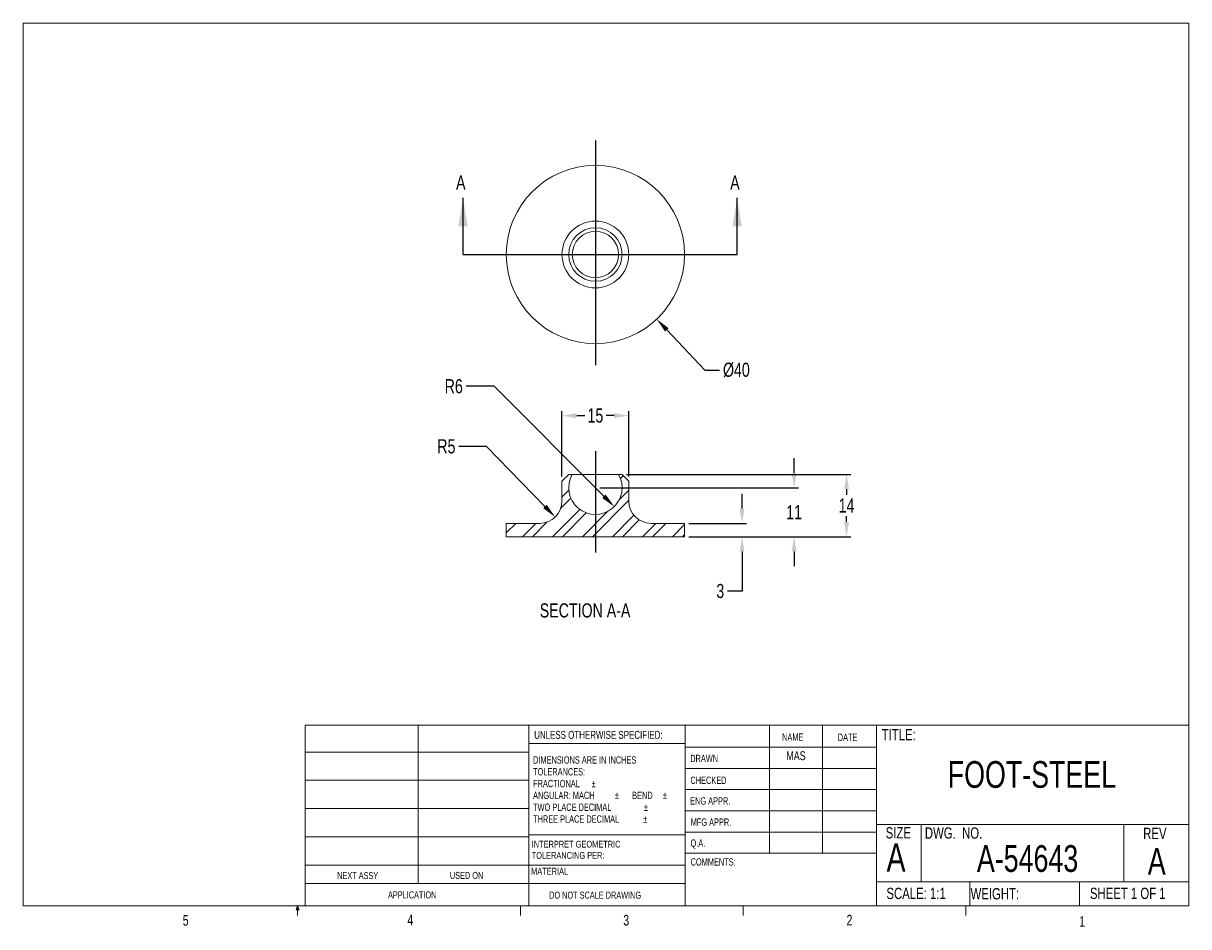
# Model space of a CAD drawing. Header units: millimetres. Extents: x 8 to 270, y 5 to 208.
import ezdxf
from ezdxf.enums import TextEntityAlignment as Align
from ezdxf.lldxf.tags import DXFTag

# ---------------------------------------------------------------- set-up
doc = ezdxf.new("R2010")
doc.units = ezdxf.units.MM
doc.header["$PDSIZE"] = -1
for name, color, linetype in [('CENTERLINE', 5, 'CENTERX2'), ('DIM', 2, 'Continuous'), ('HATCH', 1, 'Continuous'), ('TITLEBLOCK', 6, 'Continuous')]:
    doc.layers.add(name, color=color, linetype=linetype)
doc.layers.add('OBJECT', color=4, linetype='Continuous', lineweight=15)
doc.styles.add('SLDTEXTSTYLE0', font='TXT', dxfattribs={"width": 0.75})
tags = doc.linetypes.add('CENTERX2', pattern=[20.32, 12.7, -2.54, 2.54, -2.54]).pattern_tags.tags
tags[10:11] = [DXFTag(74, 4), DXFTag(75, 0), DXFTag(340, '0'), DXFTag(46, 1.0), DXFTag(50, 0.0), DXFTag(44, 0.0), DXFTag(45, 0.0)]
tags[8:9] = [DXFTag(74, 4), DXFTag(75, 0), DXFTag(340, '0'), DXFTag(46, 1.0), DXFTag(50, 0.0), DXFTag(44, 0.0), DXFTag(45, 0.0)]
tags[6:7] = [DXFTag(74, 4), DXFTag(75, 0), DXFTag(340, '0'), DXFTag(46, 1.0), DXFTag(50, 0.0), DXFTag(44, 0.0), DXFTag(45, 0.0)]
tags[4:5] = [DXFTag(74, 4), DXFTag(75, 0), DXFTag(340, '0'), DXFTag(46, 1.0), DXFTag(50, 0.0), DXFTag(44, 0.0), DXFTag(45, 0.0)]
doc.dimstyles.new('SLDDIMSTYLE0', dxfattribs={"dimtxt": 3.175, "dimasz": 3.302, "dimexe": 1, "dimexo": 1, "dimgap": 0.79375, "dimtad": 0, "dimtih": 1, "dimtoh": 1, "dimrnd": 1e-09, "dimzin": 12, "dimdsep": 46, "dimtxsty": 'SLDTEXTSTYLE0', "dimsah": 1, "dimcen": 0.09, "dimadec": 0, "dimazin": 0, "dimtfac": 1, "dimtmove": 0, "dimatfit": 3, "dimfxl": 1, "dimtolj": 1, "dimtzin": 12, "dimarcsym": 0})

# ---------------------------------------------------------------- blocks, each defined once
blk = doc.blocks.new('TITLEBLOCK-A')
at = {"layer": 'TITLEBLOCK', "linetype": 'Continuous', "lineweight": 0}
for p, q in [((8.38, 208.08), (270, 208.08)), ((8.38, 208.08), (8.38, 9.96)), ((270, 9.96), (270, 208.08)), ((71.65, 50.53), (270, 50.53)), ((71.65, 9.96), (71.65, 50.53)), ((97, 50.53), (97, 14.94)), ((121.87, 9.96), (121.87, 50.53)), ((156.96, 50.53), (156.96, 9.96)), ((175.86, 50.33), (175.86, 21.75)), ((187.76, 50.33), (187.76, 21.75)), ((199.93, 50.53), (199.93, 9.96)), ((71.65, 44.49), (121.87, 44.49)), ((156.96, 46.41), (121.87, 46.41)), ((156.96, 45.57), (199.93, 45.57)), ((156.96, 40.8), (199.93, 40.8)), ((71.65, 38.14), (121.87, 38.14)), ((156.96, 36.04), (199.93, 36.04)), ((71.65, 31.79), (121.87, 31.79)), ((199.93, 31.28), (156.96, 31.28)), ((199.93, 26.52), (156.96, 26.52)), ((199.93, 28.24), (270, 28.24)), ((209.98, 28.24), (209.98, 15.37)), ((255.47, 28.24), (255.47, 15.37)), ((71.65, 25.44), (121.87, 25.44)), ((121.87, 25.93), (156.96, 25.93)), ((199.93, 21.75), (156.96, 21.75)), ((71.65, 19.09), (121.87, 19.09)), ((121.87, 19.07), (156.96, 19.07)), ((71.65, 14.94), (156.96, 14.94)), ((199.93, 15.37), (270, 15.37)), ((220.84, 15.37), (220.84, 9.96)), ((245.52, 15.37), (245.52, 9.96)), ((270, 9.96), (8.38, 9.96)), ((69.63, 9.08), (69.97, 9.96)), ((70.29, 9.08), (69.63, 9.08)), ((69.97, 9.96), (69.97, 7.8)), ((69.97, 9.96), (70.29, 9.08)), ((119.98, 9.96), (119.98, 7.8)), ((169.98, 9.96), (169.98, 7.8)), ((219.99, 9.96), (219.99, 7.8))]:
    blk.add_line(p, q, dxfattribs=at)
at = {"layer": 'TITLEBLOCK', "linetype": 'Continuous', "lineweight": 0, "attachment_point": 1, "style": 'SLDTEXTSTYLE0'}
for s, insert, char_height in [('UNLESS OTHERWISE SPECIFIED:', (123.06, 49.23), 1.778), ('NAME', (178.72, 48.66), 1.651), ('DATE', (191.22, 48.61), 1.651), ('TITLE:', (201.09, 49.65), 2.54), ('DIMENSIONS ARE IN INCHES', (122.82, 43.53), 1.651), ('DRAWN', (158.1, 43.86), 1.651), ('TOLERANCES:', (122.82, 40.88), 1.651), ('FRACTIONAL', (122.82, 38.23), 1.651), ('%%p', (135.96, 38.23), 1.651), ('CHECKED', (158.15, 38.97), 1.651), ('ANGULAR: MACH', (122.82, 35.58), 1.651), ('%%p', (141.19, 35.58), 1.651), ('     BEND ', (142.76, 35.58), 1.651), ('%%p', (151.97, 35.58), 1.651), ('ENG APPR.', (158.08, 34.33), 1.651), ('TWO PLACE DECIMAL    ', (122.82, 32.92), 1.651), ('%%p', (147.7, 32.92), 1.651), ('THREE PLACE DECIMAL  ', (122.82, 30.27), 1.651), ('%%p', (147.55, 30.27), 1.651), ('MFG APPR.', (158.2, 29.58), 1.651), ('SIZE', (201.98, 27.62), 2.54), ('DWG.  NO.', (210.78, 27.58), 2.54), ('REV', (259.79, 27.48), 2.54), ('INTERPRET GEOMETRIC', (122.51, 24.56), 1.524), ('Q.A.', (158.16, 24.86), 1.651), ('A', (202.18, 23.98), 6.35), ('TOLERANCING PER:', (122.51, 22.04), 1.524), ('MATERIAL', (122.38, 18.49), 1.524), ('COMMENTS:', (158.18, 20.64), 1.651), ('NEXT ASSY', (78.84, 17.55), 1.587), ('USED ON', (104.15, 17.58), 1.587), ('APPLICATION', (90.25, 13.21), 1.5875), ('DO NOT SCALE DRAWING', (126.43, 13.15), 1.5875), ('SCALE: 1:1', (202.15, 14.02), 2.54), ('WEIGHT: ', (221.04, 13.94), 2.54), ('SHEET 1 OF 1', (247.83, 14.03), 2.54), ('5', (44.17, 7.89), 2.38), ('4', (94.58, 7.97), 2.38), ('3', (143.06, 7.92), 2.38), ('2', (193.19, 7.94), 2.38), ('1', (245.41, 7.65), 2.38)]:
    blk.add_mtext(s, dxfattribs=dict(at, insert=insert, char_height=char_height))
at = {"layer": 'TITLEBLOCK', "style": 'SLDTEXTSTYLE0', "width": 0.75}
for tag, height, p in [('DRAWN_BY', 2, (181.84, 43.66)), ('TITLE', 6, (234.81, 39.45)), ('DWG_NO', 6, (233.83, 20.58)), ('REV', 6, (262.83, 19.96))]:
    blk.add_attdef(tag, text='', height=height, dxfattribs=at).set_placement(p, align=Align.MIDDLE)
blk = doc.blocks.new('*D8')
at = {"color": 0, "linetype": 'ByBlock', "lineweight": -2}
for p, q in [((136.72, 156.18), (136.9, 156.18)), ((136.81, 156.27), (136.81, 156.09)), ((152.84, 139.26), (161.39, 130.24)), ((161.39, 130.24), (164.69, 130.24))]:
    blk.add_line(p, q, dxfattribs=at)
at = {"color": 0, "linetype": 'ByBlock'}
blk.add_solid([(150.57, 141.66), (152.44, 138.88), (153.24, 139.64)], dxfattribs=at)
at = {"layer": 'DEFPOINTS', "color": 0, "linetype": 'ByBlock'}
for p in [(123.06, 170.7), (150.57, 141.66)]:
    blk.add_point(p, dxfattribs=at)
at = {"color": 0, "linetype": 'ByBlock', "insert": (168.46, 130.24), "char_height": 3.175, "attachment_point": 5, "style": 'SLDTEXTSTYLE0'}
blk.add_mtext('%%c40', dxfattribs=at)
blk = doc.blocks.new('*D7')
at = {"color": 0, "linetype": 'ByBlock', "lineweight": -2}
for p, q in [((169.73, 99.13), (169.73, 102.43)), ((157.81, 95.82), (170.73, 95.82)), ((157.81, 92.82), (170.73, 92.82)), ((169.73, 89.52), (169.73, 80.62)), ((169.73, 80.62), (166.43, 80.62))]:
    blk.add_line(p, q, dxfattribs=at)
at = {"color": 0, "linetype": 'ByBlock'}
for points in [[(169.73, 95.82), (170.28, 99.13), (169.18, 99.13)], [(169.73, 92.82), (170.28, 89.52), (169.18, 89.52)]]:
    blk.add_solid(points, dxfattribs=at)
at = {"layer": 'DEFPOINTS', "color": 0, "linetype": 'ByBlock'}
for p in [(156.81, 95.82), (156.81, 92.82)]:
    blk.add_point(p, dxfattribs=at)
at = {"color": 0, "linetype": 'ByBlock', "insert": (164.84, 80.62), "char_height": 3.17, "attachment_point": 5, "style": 'SLDTEXTSTYLE0'}
blk.add_mtext('3', dxfattribs=at)
blk = doc.blocks.new('*D2')
at = {"color": 0, "linetype": 'ByBlock', "lineweight": -2}
for p, q in [((143.81, 106.82), (194.19, 106.82)), ((193.19, 103.52), (193.19, 102.21)), ((193.19, 96.13), (193.19, 97.44)), ((157.81, 92.82), (194.19, 92.82))]:
    blk.add_line(p, q, dxfattribs=at)
at = {"color": 0, "linetype": 'ByBlock'}
for points in [[(193.19, 106.82), (193.74, 103.52), (192.64, 103.52)], [(193.19, 92.82), (193.74, 96.13), (192.64, 96.13)]]:
    blk.add_solid(points, dxfattribs=at)
at = {"layer": 'DEFPOINTS', "color": 0, "linetype": 'ByBlock'}
for p in [(142.81, 106.82), (156.81, 92.82)]:
    blk.add_point(p, dxfattribs=at)
at = {"color": 0, "linetype": 'ByBlock', "insert": (193.19, 99.82), "char_height": 3.175, "attachment_point": 5, "style": 'SLDTEXTSTYLE0'}
blk.add_mtext('14', dxfattribs=at)
blk = doc.blocks.new('*D3')
at = {"color": 0, "linetype": 'ByBlock', "lineweight": -2}
for p, q in [((129.31, 106.32), (129.31, 121)), ((144.31, 106.32), (144.31, 121)), ((132.61, 120), (134.42, 120)), ((141.01, 120), (139.2, 120))]:
    blk.add_line(p, q, dxfattribs=at)
at = {"color": 0, "linetype": 'ByBlock'}
for points in [[(129.31, 120), (132.61, 120.55), (132.61, 119.45)], [(144.31, 120), (141.01, 120.55), (141.01, 119.45)]]:
    blk.add_solid(points, dxfattribs=at)
at = {"layer": 'DEFPOINTS', "color": 0, "linetype": 'ByBlock'}
for p in [(129.31, 105.32), (144.31, 105.32)]:
    blk.add_point(p, dxfattribs=at)
at = {"color": 0, "linetype": 'ByBlock', "insert": (136.81, 120), "char_height": 3.175, "attachment_point": 5, "style": 'SLDTEXTSTYLE0'}
blk.add_mtext('15', dxfattribs=at)
blk = doc.blocks.new('*D4')
at = {"color": 0, "linetype": 'ByBlock', "lineweight": -2}
for p, q in [((114.05, 126.59), (107.79, 126.59)), ((138.72, 101.92), (114.05, 126.59))]:
    blk.add_line(p, q, dxfattribs=at)
at = {"color": 0, "linetype": 'ByBlock'}
blk.add_solid([(141.05, 99.58), (138.33, 101.53), (139.11, 102.31)], dxfattribs=at)
at = {"layer": 'DEFPOINTS', "color": 0, "linetype": 'ByBlock'}
for p in [(136.81, 103.82), (141.05, 99.58)]:
    blk.add_point(p, dxfattribs=at)
at = {"color": 0, "linetype": 'ByBlock', "insert": (105.01, 126.59), "char_height": 3.175, "attachment_point": 5, "style": 'SLDTEXTSTYLE0'}
blk.add_mtext('R6', dxfattribs=at)
blk = doc.blocks.new('*D5')
at = {"color": 0, "linetype": 'ByBlock', "lineweight": -2}
for p, q in [((112.4, 113.09), (106.14, 113.09)), ((125.49, 99.61), (112.4, 113.09))]:
    blk.add_line(p, q, dxfattribs=at)
at = {"color": 0, "linetype": 'ByBlock'}
blk.add_solid([(127.79, 97.24), (125.1, 99.22), (125.89, 99.99)], dxfattribs=at)
at = {"layer": 'DEFPOINTS', "color": 0, "linetype": 'ByBlock'}
for p in [(124.31, 100.82), (127.79, 97.24)]:
    blk.add_point(p, dxfattribs=at)
at = {"color": 0, "linetype": 'ByBlock', "insert": (103.36, 113.09), "char_height": 3.175, "attachment_point": 5, "style": 'SLDTEXTSTYLE0'}
blk.add_mtext('R5', dxfattribs=at)
blk = doc.blocks.new('*D6')
at = {"color": 0, "linetype": 'ByBlock', "lineweight": -2}
for p, q in [((181.42, 107.13), (181.42, 110.43)), ((137.81, 103.82), (182.42, 103.82)), ((157.81, 92.82), (182.42, 92.82)), ((181.42, 89.52), (181.42, 86.22))]:
    blk.add_line(p, q, dxfattribs=at)
at = {"color": 0, "linetype": 'ByBlock'}
for points in [[(181.42, 103.82), (180.87, 107.13), (181.97, 107.13)], [(181.42, 92.82), (180.87, 89.52), (181.97, 89.52)]]:
    blk.add_solid(points, dxfattribs=at)
at = {"layer": 'DEFPOINTS', "color": 0, "linetype": 'ByBlock'}
for p in [(136.81, 103.82), (156.81, 92.82)]:
    blk.add_point(p, dxfattribs=at)
at = {"color": 0, "linetype": 'ByBlock', "insert": (181.42, 98.32), "char_height": 3.175, "attachment_point": 5, "style": 'SLDTEXTSTYLE0'}
blk.add_mtext('11', dxfattribs=at)

msp = doc.modelspace()

# ---------------------------------------------------------------- hatches: boundary and pattern name
at = {"layer": 'HATCH', "lineweight": 0}
h = msp.add_hatch(dxfattribs=at)
h.set_pattern_fill('ANSI32', color=256, scale=0.5, style=0)
h.set_pattern_definition([(45, (5.284, -8.8364), (-3.3676, 3.3676), []), (45, (7.529, -8.8364), (-3.3676, 3.3676), [])])
edge = h.paths.add_edge_path(flags=0)
edge.add_line((144.311, 105.324), (142.811, 106.824))
edge.add_line((142.811, 106.824), (142.007, 106.824))
edge.add_arc((136.811, 103.824), 6, -210, 30, ccw=False)
edge.add_line((131.614, 106.824), (130.811, 106.824))
edge.add_line((130.811, 106.824), (129.311, 105.324))
edge.add_line((129.311, 105.324), (129.311, 100.824))
edge.add_arc((124.311, 100.824), 5, 270, 360, ccw=False)
edge.add_line((124.311, 95.824), (116.811, 95.824))
edge.add_line((116.811, 95.824), (116.811, 92.824))
edge.add_line((116.811, 92.824), (156.811, 92.824))
edge.add_line((156.811, 92.824), (156.811, 95.824))
edge.add_line((156.811, 95.824), (149.311, 95.824))
edge.add_arc((149.311, 100.824), 5, 180, 270, ccw=False)
edge.add_line((144.311, 100.824), (144.311, 105.324))

# ---------------------------------------------------------------- linework, layer by layer
at = {"layer": 'CENTERLINE'}
for p, q in [((136.811, 181.77), (136.811, 131.329)), ((136.811, 112.06), (136.811, 89.272))]:
    msp.add_line(p, q, dxfattribs=at)
at = {"layer": 'DIM'}
for p, q in [((107.091, 156.177), (107.091, 168.877)), ((168.629, 156.177), (168.629, 168.877)), ((107.091, 156.177), (168.629, 156.177))]:
    msp.add_line(p, q, dxfattribs=at)
for points in [[(107.091, 168.877), (106.075, 162.527), (108.107, 162.527)], [(168.629, 168.877), (167.613, 162.527), (169.645, 162.527)]]:
    msp.add_solid(points, dxfattribs=at)
at = {"layer": 'OBJECT'}
for p, q in [((129.311, 105.324), (130.811, 106.824)), ((129.311, 105.324), (129.311, 100.824)), ((131.614, 106.824), (130.811, 106.824)), ((142.007, 106.824), (131.614, 106.824)), ((142.811, 106.824), (142.007, 106.824)), ((142.811, 106.824), (144.311, 105.324)), ((144.311, 100.824), (144.311, 105.324)), ((116.811, 95.824), (116.811, 92.824)), ((124.311, 95.824), (116.811, 95.824)), ((156.811, 95.824), (149.311, 95.824)), ((156.811, 92.824), (156.811, 95.824)), ((116.811, 92.824), (156.811, 92.824))]:
    msp.add_line(p, q, dxfattribs=at)
for radius in [20, 7.5, 6, 5.196]:
    msp.add_circle((136.811, 156.177), radius, dxfattribs=at)
for centre, radius, start, end in [((136.811, 103.824), 6, 150, 30), ((124.311, 100.824), 5, 270, 0), ((149.311, 100.824), 5, 180, 270)]:
    msp.add_arc(centre, radius, start, end, dxfattribs=at)

# ---------------------------------------------------------------- block references
msp.add_blockref('TITLEBLOCK-A', (0, 0)).add_auto_attribs({'TITLE': 'FOOT-STEEL', 'REV': 'A', 'DWG_NO': 'A-54643', 'DRAWN_BY': 'MAS'})

# ---------------------------------------------------------------- texts
at = {"layer": 'DIM', "char_height": 3.175, "attachment_point": 1, "style": 'SLDTEXTSTYLE0'}
for s, insert in [('A', (105.527, 173.917)), ('A', (167.065, 173.917)), ('SECTION A-A', (124.322, 77.865))]:
    msp.add_mtext(s, dxfattribs=dict(at, insert=insert))

# ---------------------------------------------------------------- dimensions: what is measured, and where the dimension line sits
at = {"layer": 'DIM'}
dim = msp.add_diameter_dim_2p(p1=(123.055, 170.696), p2=(150.566, 141.659), dimstyle='SLDDIMSTYLE0', override={"dimtofl": 0}, dxfattribs=at)
dim.commit()
dim.dimension.update_dxf_attribs({"geometry": '*D8', "text_midpoint": (168.46, 130.237)})
for center, mpoint, picture, middle in [((136.811, 103.824), (141.053, 99.581), '*D4', (105.005, 126.588)), ((124.311, 100.824), (127.793, 97.236), '*D5', (103.358, 113.093))]:
    dim = msp.add_radius_dim(center=center, mpoint=mpoint, dimstyle='SLDDIMSTYLE0', dxfattribs=at)
    dim.commit()
    dim.dimension.update_dxf_attribs({"geometry": picture, "text_midpoint": middle})
dim = msp.add_linear_dim(base=(129.311, 119.996), p1=(144.311, 105.324), p2=(129.311, 105.324), dimstyle='SLDDIMSTYLE0', dxfattribs=at)
dim.commit()
dim.dimension.update_dxf_attribs({"geometry": '*D3', "text_midpoint": (136.811, 119.996)})
for base, p1, p2, picture, middle in [((181.421, 92.824), (136.811, 103.824), (156.811, 92.824), '*D6', (181.421, 98.324)), ((193.188, 106.824), (156.811, 92.824), (142.811, 106.824), '*D2', (193.188, 99.824))]:
    dim = msp.add_linear_dim(base=base, p1=p1, p2=p2, angle=90, dimstyle='SLDDIMSTYLE0', dxfattribs=at)
    dim.commit()
    dim.dimension.update_dxf_attribs({"geometry": picture, "text_midpoint": middle})
dim = msp.add_linear_dim(base=(169.731, 95.824), p1=(156.811, 92.824), p2=(156.811, 95.824), angle=90, dimstyle='SLDDIMSTYLE0', override={"dimsah": 0, "dimtofl": 0}, dxfattribs=at)
dim.commit()
dim.dimension.update_dxf_attribs({"geometry": '*D7', "text_midpoint": (164.837, 80.619)})

doc.saveas('drawing.dxf')
